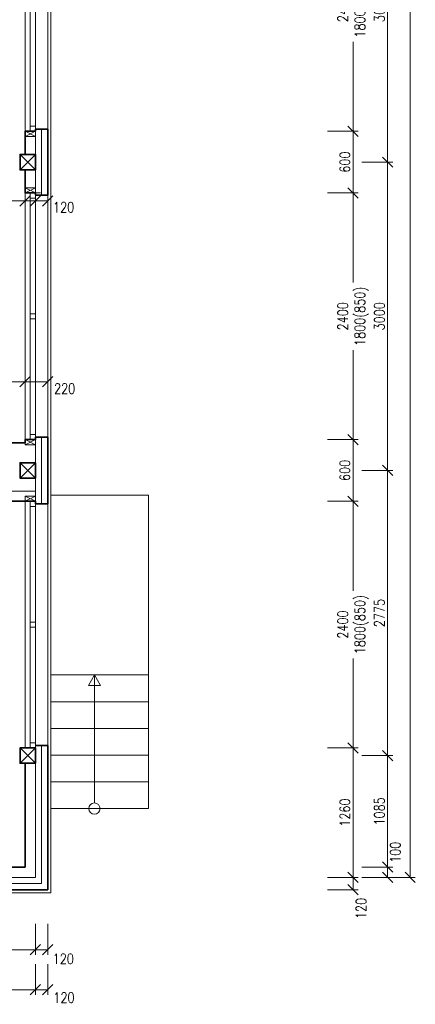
# Model space of a CAD drawing. Header units: millimetres. Extents: x -485339 to 286898, y -1189934 to 1602269.
# Tile 41 of 230: x -59928 to -56076, y -1129472 to -1119891. Entities that reach past the tile are written whole.
import ezdxf

# ---------------------------------------------------------------- set-up
doc = ezdxf.new("R2010")
doc.units = ezdxf.units.MM
doc.header["$LTSCALE"] = 10
doc.layers.get('Defpoints').update_dxf_attribs({"lineweight": 0})
for name, color, linetype, lineweight in [('N_kóty', 10, 'Continuous', 18), ('N_okna', 10, 'Continuous', 18), ('N_okna_konst_prof', 10, 'Continuous', 18), ('N_čáry_obrys', 10, 'Continuous', 35), ('N_čáry_obv.plášt', 212, 'Continuous', 18), ('N_čáry_obv.plášt_obrys', 212, 'Continuous', 35), ('N_čáry_plné', 10, 'Continuous', 18), ('St_kóty', 132, 'Continuous', 18), ('St_lehký obvodový plášť', 152, 'Continuous', 18), ('St_sloupy_opláštění_půdorys', 25, 'Continuous', 35), ('St_čáry_obrys', 5, 'Continuous', 35), ('St_čáry_plné', 250, 'Continuous', 18)]:
    doc.layers.add(name, color=color, linetype=linetype, lineweight=lineweight)
doc.styles.get("Standard").update_dxf_attribs({"font": 'simplex.shx', "width": 0.8})
doc.linetypes.add('ZIGZAG', pattern='A,0.00254,-5.08,[131,ltypeshp.shx,S=5.08,R=0,X=-5.08,Y=0],-10.16,[131,ltypeshp.shx,S=5.08,R=180,X=5.08,Y=0],-5.08', length=20.32254)
doc.dimstyles.new('stavebníM50 vnitřní', dxfattribs={"dimtxt": 100, "dimasz": 100, "dimexe": 50, "dimexo": 100, "dimgap": 30, "dimtad": 1, "dimdec": 0, "dimtxsty": 'Standard', "dimblk": 'OBLIQUE', "dimcen": 2.5, "dimclrd": 256, "dimclre": 256, "dimclrt": 256, "dimadec": 0, "dimazin": 0, "dimtfac": 1, "dimtdec": 0, "dimtmove": 2, "dimatfit": 2, "dimldrblk": 'OBLIQUE', "dimfxl": 250, "dimfxlon": 1, "dimlwd": -1, "dimlwe": -1, "dimarcsym": 0})

# ---------------------------------------------------------------- blocks, each defined once
blk = doc.blocks.new('G$C9C144299')
at = {"layer": 'St_lehký obvodový plášť', "color": 0, "ltscale": 2}
for points in [[(0, -50), (2400, -50), (2400, 0), (0, 0)], [(0, -50), (0, -50), (0, 0), (0, 0)], [(0, -50), (0, -50), (0, 0), (0, 0)], [(0, -50), (50, -50), (50, 0), (0, 0)], [(1225, -50), (1175, -50), (1175, 0), (1225, 0)], [(2400, -50), (2350, -50), (2350, 0), (2400, 0)]]:
    blk.add_lwpolyline(points, close=True, dxfattribs=at)
blk = doc.blocks.new('G$CBB62DE26')
at = {"layer": 'St_sloupy_opláštění_půdorys', "ltscale": 2}
blk.add_lwpolyline([(-75, -150), (75, -150), (75, 0), (-75, 0)], close=True, dxfattribs=at)
for points in [[(-75, 0), (75, -150)], [(75, 0), (-75, -150)]]:
    blk.add_lwpolyline(points, dxfattribs=at)
blk = doc.blocks.new('_OBLIQUE')
at = {"color": 0, "linetype": 'ByBlock'}
blk.add_line((-0.5, -0.5), (0.5, 0.5), dxfattribs=at)
blk = doc.blocks.new('*D6452')
at = {"layer": 'Defpoints', "color": 0}
for p in [(-65075.3, -1120207.2), (-59875.3, -1121654.8), (-59875.3, -1124007.2)]:
    blk.add_point(p, dxfattribs=at)
at = {"layer": 'St_kóty'}
for p, q in [((-65075.3, -1121404.8), (-65075.3, -1121704.8)), ((-65075.3, -1121654.8), (-59875.3, -1121654.8)), ((-59875.3, -1121904.8), (-59875.3, -1121604.8))]:
    blk.add_line(p, q, dxfattribs=at)
at = {"layer": 'St_kóty', "linetype": 'ByBlock', "xscale": 100, "yscale": 100, "zscale": 100, "rotation": 180}
blk.add_blockref('_OBLIQUE', (-65075.3, -1121654.8), dxfattribs=at)
at = {"layer": 'St_kóty', "linetype": 'ByBlock', "xscale": 100, "yscale": 100, "zscale": 100}
blk.add_blockref('_OBLIQUE', (-59875.3, -1121654.8), dxfattribs=at)
at = {"layer": 'St_kóty', "insert": (-62475.3, -1121574.8), "char_height": 100, "attachment_point": 5}
blk.add_mtext('5200', dxfattribs=at)
blk = doc.blocks.new('*D6453')
at = {"layer": 'Defpoints', "color": 0}
for p in [(-59774.9, -1121654.8), (-59875.3, -1124007.2), (-59774.9, -1123977.2)]:
    blk.add_point(p, dxfattribs=at)
at = {"layer": 'St_kóty'}
for p, q in [((-59875.3, -1121904.8), (-59875.3, -1121604.8)), ((-59875.3, -1121654.8), (-59774.9, -1121654.8)), ((-59774.9, -1121904.8), (-59774.9, -1121604.8))]:
    blk.add_line(p, q, dxfattribs=at)
at = {"layer": 'St_kóty', "linetype": 'ByBlock', "xscale": 100, "yscale": 100, "zscale": 100, "rotation": 180}
blk.add_blockref('_OBLIQUE', (-59875.3, -1121654.8), dxfattribs=at)
at = {"layer": 'St_kóty', "linetype": 'ByBlock', "xscale": 100, "yscale": 100, "zscale": 100}
blk.add_blockref('_OBLIQUE', (-59774.9, -1121654.8), dxfattribs=at)
at = {"layer": 'St_kóty', "insert": (-60103.2, -1121756.9), "char_height": 100, "attachment_point": 5}
blk.add_mtext('100', dxfattribs=at)
blk = doc.blocks.new('*D6455')
at = {"layer": 'Defpoints', "color": 0}
for p in [(-59875.3, -1123414.4), (-61925.3, -1124007.2), (-59875.3, -1124007.2)]:
    blk.add_point(p, dxfattribs=at)
at = {"layer": 'St_kóty'}
for p, q in [((-61925.3, -1123664.4), (-61925.3, -1123364.4)), ((-59875.3, -1123664.4), (-59875.3, -1123364.4)), ((-61925.3, -1123414.4), (-59875.3, -1123414.4))]:
    blk.add_line(p, q, dxfattribs=at)
at = {"layer": 'St_kóty', "linetype": 'ByBlock', "xscale": 100, "yscale": 100, "zscale": 100, "rotation": 180}
blk.add_blockref('_OBLIQUE', (-61925.3, -1123414.4), dxfattribs=at)
at = {"layer": 'St_kóty', "linetype": 'ByBlock', "xscale": 100, "yscale": 100, "zscale": 100}
blk.add_blockref('_OBLIQUE', (-59875.3, -1123414.4), dxfattribs=at)
at = {"layer": 'St_kóty', "insert": (-60900.3, -1123334.4), "char_height": 100, "attachment_point": 5}
blk.add_mtext('2050', dxfattribs=at)
blk = doc.blocks.new('*D6474')
at = {"layer": 'Defpoints', "color": 0}
for p in [(-58903.4, -1123977.2), (-58903.4, -1124577.2), (-56682.1, -1124577.2)]:
    blk.add_point(p, dxfattribs=at)
at = {"layer": 'St_kóty'}
for p, q in [((-56932.1, -1123977.2), (-56632.1, -1123977.2)), ((-56682.1, -1123977.2), (-56682.1, -1124577.2)), ((-56932.1, -1124577.2), (-56632.1, -1124577.2))]:
    blk.add_line(p, q, dxfattribs=at)
at = {"layer": 'St_kóty', "linetype": 'ByBlock', "xscale": 100, "yscale": 100, "zscale": 100}
for p, rotation in [((-56682.1, -1123977.2), 90), ((-56682.1, -1124577.2), 270)]:
    blk.add_blockref('_OBLIQUE', p, dxfattribs=dict(at, rotation=rotation))
at = {"layer": 'St_kóty', "insert": (-56762.1, -1124277.2), "char_height": 100, "attachment_point": 5, "rotation": 90}
blk.add_mtext('600', dxfattribs=at)
blk = doc.blocks.new('*D6475')
at = {"layer": 'Defpoints', "color": 0}
for p in [(-58903.4, -1124577.2), (-58903.4, -1126977.2), (-56682.1, -1126977.2)]:
    blk.add_point(p, dxfattribs=at)
at = {"layer": 'St_kóty'}
for p, q in [((-56932.1, -1124577.2), (-56632.1, -1124577.2)), ((-56682.1, -1124577.2), (-56682.1, -1125448.1)), ((-56682.1, -1126977.2), (-56682.1, -1126106.2)), ((-56932.1, -1126977.2), (-56632.1, -1126977.2))]:
    blk.add_line(p, q, dxfattribs=at)
at = {"layer": 'St_kóty', "linetype": 'ByBlock', "xscale": 100, "yscale": 100, "zscale": 100}
for p, rotation in [((-56682.1, -1124577.2), 90), ((-56682.1, -1126977.2), 270)]:
    blk.add_blockref('_OBLIQUE', p, dxfattribs=dict(at, rotation=rotation))
at = {"layer": 'St_kóty', "insert": (-56682.1, -1125777.2), "char_height": 100, "attachment_point": 5, "rotation": 90}
blk.add_mtext('2400\\P1800(850)', dxfattribs=at)
blk = doc.blocks.new('*D6476')
at = {"layer": 'Defpoints', "color": 0}
for p in [(-58903.4, -1126977.2), (-59774.9, -1128237.2), (-56682.1, -1128237.2)]:
    blk.add_point(p, dxfattribs=at)
at = {"layer": 'St_kóty'}
for p, q in [((-56932.1, -1126977.2), (-56632.1, -1126977.2)), ((-56682.1, -1126977.2), (-56682.1, -1128237.2)), ((-56932.1, -1128237.2), (-56632.1, -1128237.2))]:
    blk.add_line(p, q, dxfattribs=at)
at = {"layer": 'St_kóty', "linetype": 'ByBlock', "xscale": 100, "yscale": 100, "zscale": 100}
for p, rotation in [((-56682.1, -1126977.2), 90), ((-56682.1, -1128237.2), 270)]:
    blk.add_blockref('_OBLIQUE', p, dxfattribs=dict(at, rotation=rotation))
at = {"layer": 'St_kóty', "insert": (-56762.1, -1127607.2), "char_height": 100, "attachment_point": 5, "rotation": 90}
blk.add_mtext('1260', dxfattribs=at)
blk = doc.blocks.new('*D6480')
at = {"layer": 'Defpoints', "color": 0}
for p in [(-58903.4, -1118577.2), (-59749.9, -1120977.2), (-56682.1, -1120977.2)]:
    blk.add_point(p, dxfattribs=at)
at = {"layer": 'St_kóty'}
for p, q in [((-56932.1, -1118577.2), (-56632.1, -1118577.2)), ((-56682.1, -1118577.2), (-56682.1, -1119448.1)), ((-56682.1, -1120977.2), (-56682.1, -1120106.2)), ((-56932.1, -1120977.2), (-56632.1, -1120977.2))]:
    blk.add_line(p, q, dxfattribs=at)
at = {"layer": 'St_kóty', "linetype": 'ByBlock', "xscale": 100, "yscale": 100, "zscale": 100}
for p, rotation in [((-56682.1, -1118577.2), 90), ((-56682.1, -1120977.2), 270)]:
    blk.add_blockref('_OBLIQUE', p, dxfattribs=dict(at, rotation=rotation))
at = {"layer": 'St_kóty', "insert": (-56682.1, -1119777.2), "char_height": 100, "attachment_point": 5, "rotation": 90}
blk.add_mtext('2400\\P1800(850)', dxfattribs=at)
blk = doc.blocks.new('*D6481')
at = {"layer": 'Defpoints', "color": 0}
for p in [(-59749.9, -1120977.2), (-59749.9, -1121577.2), (-56682.1, -1121577.2)]:
    blk.add_point(p, dxfattribs=at)
at = {"layer": 'St_kóty'}
for p, q in [((-56932.1, -1120977.2), (-56632.1, -1120977.2)), ((-56682.1, -1120977.2), (-56682.1, -1121577.2)), ((-56932.1, -1121577.2), (-56632.1, -1121577.2))]:
    blk.add_line(p, q, dxfattribs=at)
at = {"layer": 'St_kóty', "linetype": 'ByBlock', "xscale": 100, "yscale": 100, "zscale": 100}
for p, rotation in [((-56682.1, -1120977.2), 90), ((-56682.1, -1121577.2), 270)]:
    blk.add_blockref('_OBLIQUE', p, dxfattribs=dict(at, rotation=rotation))
at = {"layer": 'St_kóty', "insert": (-56762.1, -1121277.2), "char_height": 100, "attachment_point": 5, "rotation": 90}
blk.add_mtext('600', dxfattribs=at)
blk = doc.blocks.new('*D6482')
at = {"layer": 'Defpoints', "color": 0}
for p in [(-59749.9, -1121577.2), (-59749.9, -1123977.2), (-56682.1, -1123977.2)]:
    blk.add_point(p, dxfattribs=at)
at = {"layer": 'St_kóty'}
for p, q in [((-56932.1, -1121577.2), (-56632.1, -1121577.2)), ((-56682.1, -1121577.2), (-56682.1, -1122448.1)), ((-56682.1, -1123977.2), (-56682.1, -1123106.2)), ((-56932.1, -1123977.2), (-56632.1, -1123977.2))]:
    blk.add_line(p, q, dxfattribs=at)
at = {"layer": 'St_kóty', "linetype": 'ByBlock', "xscale": 100, "yscale": 100, "zscale": 100}
for p, rotation in [((-56682.1, -1121577.2), 90), ((-56682.1, -1123977.2), 270)]:
    blk.add_blockref('_OBLIQUE', p, dxfattribs=dict(at, rotation=rotation))
at = {"layer": 'St_kóty', "insert": (-56682.1, -1122777.2), "char_height": 100, "attachment_point": 5, "rotation": 90}
blk.add_mtext('2400\\P1800(850)', dxfattribs=at)
blk = doc.blocks.new('*D6487')
at = {"layer": 'Defpoints', "color": 0}
for p in [(-59924.9, -1118277.2), (-59924.9, -1121277.2), (-56345.3, -1121277.2)]:
    blk.add_point(p, dxfattribs=at)
at = {"layer": 'St_kóty'}
for p, q in [((-56595.3, -1118277.2), (-56295.3, -1118277.2)), ((-56345.3, -1118277.2), (-56345.3, -1121277.2)), ((-56595.3, -1121277.2), (-56295.3, -1121277.2))]:
    blk.add_line(p, q, dxfattribs=at)
at = {"layer": 'St_kóty', "linetype": 'ByBlock', "xscale": 100, "yscale": 100, "zscale": 100}
for p, rotation in [((-56345.3, -1118277.2), 90), ((-56345.3, -1121277.2), 270)]:
    blk.add_blockref('_OBLIQUE', p, dxfattribs=dict(at, rotation=rotation))
at = {"layer": 'St_kóty', "insert": (-56425.3, -1119777.2), "char_height": 100, "attachment_point": 5, "rotation": 90}
blk.add_mtext('3000', dxfattribs=at)
blk = doc.blocks.new('*D6488')
at = {"layer": 'Defpoints', "color": 0}
for p in [(-59924.9, -1121277.2), (-59924.9, -1124277.2), (-56345.3, -1124277.2)]:
    blk.add_point(p, dxfattribs=at)
at = {"layer": 'St_kóty'}
for p, q in [((-56595.3, -1121277.2), (-56295.3, -1121277.2)), ((-56345.3, -1121277.2), (-56345.3, -1124277.2)), ((-56595.3, -1124277.2), (-56295.3, -1124277.2))]:
    blk.add_line(p, q, dxfattribs=at)
at = {"layer": 'St_kóty', "linetype": 'ByBlock', "xscale": 100, "yscale": 100, "zscale": 100}
for p, rotation in [((-56345.3, -1121277.2), 90), ((-56345.3, -1124277.2), 270)]:
    blk.add_blockref('_OBLIQUE', p, dxfattribs=dict(at, rotation=rotation))
at = {"layer": 'St_kóty', "insert": (-56425.3, -1122777.2), "char_height": 100, "attachment_point": 5, "rotation": 90}
blk.add_mtext('3000', dxfattribs=at)
blk = doc.blocks.new('*D6489')
at = {"layer": 'Defpoints', "color": 0}
for p in [(-59924.9, -1124277.2), (-59924.9, -1127052.2), (-56345.3, -1127052.2)]:
    blk.add_point(p, dxfattribs=at)
at = {"layer": 'St_kóty'}
for p, q in [((-56595.3, -1124277.2), (-56295.3, -1124277.2)), ((-56345.3, -1124277.2), (-56345.3, -1127052.2)), ((-56595.3, -1127052.2), (-56295.3, -1127052.2))]:
    blk.add_line(p, q, dxfattribs=at)
at = {"layer": 'St_kóty', "linetype": 'ByBlock', "xscale": 100, "yscale": 100, "zscale": 100}
for p, rotation in [((-56345.3, -1124277.2), 90), ((-56345.3, -1127052.2), 270)]:
    blk.add_blockref('_OBLIQUE', p, dxfattribs=dict(at, rotation=rotation))
at = {"layer": 'St_kóty', "insert": (-56425.3, -1125664.7), "char_height": 100, "attachment_point": 5, "rotation": 90}
blk.add_mtext('2775', dxfattribs=at)
blk = doc.blocks.new('*D6490')
at = {"layer": 'Defpoints', "color": 0}
for p in [(-59924.9, -1127052.2), (-59874.9, -1128137.2), (-56345.3, -1128137.2)]:
    blk.add_point(p, dxfattribs=at)
at = {"layer": 'St_kóty'}
for p, q in [((-56595.3, -1127052.2), (-56295.3, -1127052.2)), ((-56345.3, -1127052.2), (-56345.3, -1128137.2)), ((-56595.3, -1128137.2), (-56295.3, -1128137.2))]:
    blk.add_line(p, q, dxfattribs=at)
at = {"layer": 'St_kóty', "linetype": 'ByBlock', "xscale": 100, "yscale": 100, "zscale": 100}
for p, rotation in [((-56345.3, -1127052.2), 90), ((-56345.3, -1128137.2), 270)]:
    blk.add_blockref('_OBLIQUE', p, dxfattribs=dict(at, rotation=rotation))
at = {"layer": 'St_kóty', "insert": (-56425.3, -1127594.7), "char_height": 100, "attachment_point": 5, "rotation": 90}
blk.add_mtext('1085', dxfattribs=at)
blk = doc.blocks.new('*D6491')
at = {"layer": 'Defpoints', "color": 0}
for p in [(-59874.9, -1128137.2), (-59774.9, -1128237.2), (-56345.3, -1128237.2)]:
    blk.add_point(p, dxfattribs=at)
at = {"layer": 'St_kóty'}
for p, q in [((-56595.3, -1128137.2), (-56295.3, -1128137.2)), ((-56345.3, -1128137.2), (-56345.3, -1128237.2)), ((-56595.3, -1128237.2), (-56295.3, -1128237.2))]:
    blk.add_line(p, q, dxfattribs=at)
at = {"layer": 'St_kóty', "linetype": 'ByBlock', "xscale": 100, "yscale": 100, "zscale": 100}
for p, rotation in [((-56345.3, -1128137.2), 90), ((-56345.3, -1128237.2), 270)]:
    blk.add_blockref('_OBLIQUE', p, dxfattribs=dict(at, rotation=rotation))
at = {"layer": 'St_kóty', "insert": (-56270.5, -1127992.9), "char_height": 100, "attachment_point": 5, "rotation": 90}
blk.add_mtext('100', dxfattribs=at)
blk = doc.blocks.new('*D6492')
at = {"layer": 'Defpoints', "color": 0}
for p in [(-59724.9, -1109627.2), (-56126, -1109627.2), (-59774.9, -1128237.2)]:
    blk.add_point(p, dxfattribs=at)
at = {"layer": 'St_kóty'}
for p, q in [((-56376, -1109627.2), (-56076, -1109627.2)), ((-56126, -1128237.2), (-56126, -1109627.2)), ((-56376, -1128237.2), (-56076, -1128237.2))]:
    blk.add_line(p, q, dxfattribs=at)
at = {"layer": 'St_kóty', "linetype": 'ByBlock', "xscale": 100, "yscale": 100, "zscale": 100}
for p, rotation in [((-56126, -1109627.2), 90), ((-56126, -1128237.2), 270)]:
    blk.add_blockref('_OBLIQUE', p, dxfattribs=dict(at, rotation=rotation))
at = {"layer": 'St_kóty', "insert": (-56206, -1118932.2), "char_height": 100, "attachment_point": 5, "rotation": 90}
blk.add_mtext('18610', dxfattribs=at)
blk = doc.blocks.new('*D6494')
at = {"layer": 'Defpoints', "color": 0}
for p in [(-59774.9, -1128237.2), (-63740.1, -1128287.2), (-63740.1, -1128940.6)]:
    blk.add_point(p, dxfattribs=at)
at = {"layer": 'St_kóty'}
for p, q in [((-63740.1, -1128690.6), (-63740.1, -1128990.6)), ((-59774.9, -1128690.6), (-59774.9, -1128990.6)), ((-59774.9, -1128940.6), (-63740.1, -1128940.6))]:
    blk.add_line(p, q, dxfattribs=at)
at = {"layer": 'St_kóty', "linetype": 'ByBlock', "xscale": 100, "yscale": 100, "zscale": 100, "rotation": 180}
blk.add_blockref('_OBLIQUE', (-63740.1, -1128940.6), dxfattribs=at)
at = {"layer": 'St_kóty', "linetype": 'ByBlock', "xscale": 100, "yscale": 100, "zscale": 100}
blk.add_blockref('_OBLIQUE', (-59774.9, -1128940.6), dxfattribs=at)
at = {"layer": 'St_kóty', "insert": (-61757.5, -1128860.6), "char_height": 100, "attachment_point": 5}
blk.add_mtext('3965', dxfattribs=at)
blk = doc.blocks.new('*D6505')
at = {"layer": 'Defpoints', "color": 0}
for p in [(-61390.3, -1128162.2), (-59774.9, -1128237.2), (-59774.9, -1129330.1)]:
    blk.add_point(p, dxfattribs=at)
at = {"layer": 'St_kóty'}
for p, q in [((-61390.3, -1129080.1), (-61390.3, -1129380.1)), ((-59774.9, -1129080.1), (-59774.9, -1129380.1)), ((-61390.3, -1129330.1), (-59774.9, -1129330.1))]:
    blk.add_line(p, q, dxfattribs=at)
at = {"layer": 'St_kóty', "linetype": 'ByBlock', "xscale": 100, "yscale": 100, "zscale": 100, "rotation": 180}
blk.add_blockref('_OBLIQUE', (-61390.3, -1129330.1), dxfattribs=at)
at = {"layer": 'St_kóty', "linetype": 'ByBlock', "xscale": 100, "yscale": 100, "zscale": 100}
blk.add_blockref('_OBLIQUE', (-59774.9, -1129330.1), dxfattribs=at)
at = {"layer": 'St_kóty', "insert": (-60582.6, -1129250.1), "char_height": 100, "attachment_point": 5}
blk.add_mtext('1615', dxfattribs=at)
blk = doc.blocks.new('*D6887')
at = {"layer": 'Defpoints', "color": 0}
for p in [(-59774.9, -1128237.2), (-59654.9, -1128357.2), (-59654.9, -1128940.6)]:
    blk.add_point(p, dxfattribs=at)
at = {"layer": 'N_kóty'}
for p, q in [((-59774.9, -1128690.6), (-59774.9, -1128990.6)), ((-59654.9, -1128690.6), (-59654.9, -1128990.6)), ((-59774.9, -1128940.6), (-59654.9, -1128940.6))]:
    blk.add_line(p, q, dxfattribs=at)
at = {"layer": 'N_kóty', "linetype": 'ByBlock', "xscale": 100, "yscale": 100, "zscale": 100, "rotation": 180}
blk.add_blockref('_OBLIQUE', (-59774.9, -1128940.6), dxfattribs=at)
at = {"layer": 'N_kóty', "linetype": 'ByBlock', "xscale": 100, "yscale": 100, "zscale": 100}
blk.add_blockref('_OBLIQUE', (-59654.9, -1128940.6), dxfattribs=at)
at = {"layer": 'N_kóty', "insert": (-59503.5, -1129029.6), "char_height": 100, "attachment_point": 5}
blk.add_mtext('120', dxfattribs=at)
blk = doc.blocks.new('*D6888')
at = {"layer": 'Defpoints', "color": 0}
for p in [(-59774.9, -1128626.7), (-59654.9, -1128746.7), (-59654.9, -1129330.1)]:
    blk.add_point(p, dxfattribs=at)
at = {"layer": 'N_kóty'}
for p, q in [((-59774.9, -1129080.1), (-59774.9, -1129380.1)), ((-59654.9, -1129080.1), (-59654.9, -1129380.1)), ((-59774.9, -1129330.1), (-59654.9, -1129330.1))]:
    blk.add_line(p, q, dxfattribs=at)
at = {"layer": 'N_kóty', "linetype": 'ByBlock', "xscale": 100, "yscale": 100, "zscale": 100, "rotation": 180}
blk.add_blockref('_OBLIQUE', (-59774.9, -1129330.1), dxfattribs=at)
at = {"layer": 'N_kóty', "linetype": 'ByBlock', "xscale": 100, "yscale": 100, "zscale": 100}
blk.add_blockref('_OBLIQUE', (-59654.9, -1129330.1), dxfattribs=at)
at = {"layer": 'N_kóty', "insert": (-59496.8, -1129406.5), "char_height": 100, "attachment_point": 5}
blk.add_mtext('120', dxfattribs=at)
blk = doc.blocks.new('*D6891')
at = {"layer": 'Defpoints', "color": 0}
for p in [(-59774.9, -1121654.8), (-59655.3, -1121654.9), (-59655.3, -1121654.9)]:
    blk.add_point(p, dxfattribs=at)
at = {"layer": 'N_kóty'}
for p, q in [((-59774.9, -1121654.9), (-59774.9, -1121704.9)), ((-59774.9, -1121654.9), (-59655.3, -1121654.9)), ((-59655.3, -1121654.9), (-59655.3, -1121704.9))]:
    blk.add_line(p, q, dxfattribs=at)
at = {"layer": 'N_kóty', "linetype": 'ByBlock', "xscale": 100, "yscale": 100, "zscale": 100, "rotation": 180}
blk.add_blockref('_OBLIQUE', (-59774.9, -1121654.9), dxfattribs=at)
at = {"layer": 'N_kóty', "linetype": 'ByBlock', "xscale": 100, "yscale": 100, "zscale": 100}
blk.add_blockref('_OBLIQUE', (-59655.3, -1121654.9), dxfattribs=at)
at = {"layer": 'N_kóty', "insert": (-59499.7, -1121715.9), "char_height": 100, "attachment_point": 5}
blk.add_mtext('120', dxfattribs=at)
blk = doc.blocks.new('*D6892')
at = {"layer": 'Defpoints', "color": 0}
for p in [(-59875.3, -1123414.4), (-59655.4, -1123414.5), (-59655.4, -1123414.5)]:
    blk.add_point(p, dxfattribs=at)
at = {"layer": 'N_kóty'}
for p, q in [((-59875.3, -1123414.5), (-59875.3, -1123464.5)), ((-59875.3, -1123414.5), (-59655.4, -1123414.5)), ((-59655.4, -1123514.5), (-59655.4, -1123464.5))]:
    blk.add_line(p, q, dxfattribs=at)
at = {"layer": 'N_kóty', "linetype": 'ByBlock', "xscale": 100, "yscale": 100, "zscale": 100, "rotation": 180}
blk.add_blockref('_OBLIQUE', (-59875.3, -1123414.5), dxfattribs=at)
at = {"layer": 'N_kóty', "linetype": 'ByBlock', "xscale": 100, "yscale": 100, "zscale": 100}
blk.add_blockref('_OBLIQUE', (-59655.4, -1123414.5), dxfattribs=at)
at = {"layer": 'N_kóty', "insert": (-59490.5, -1123480.8), "char_height": 100, "attachment_point": 5}
blk.add_mtext('220', dxfattribs=at)
blk = doc.blocks.new('*D6917')
at = {"layer": 'Defpoints', "color": 0}
for p in [(-59774.9, -1128237.2), (-59774.9, -1128357.2), (-56682.1, -1128357.2)]:
    blk.add_point(p, dxfattribs=at)
at = {"layer": 'N_kóty'}
for p, q in [((-56932.1, -1128237.2), (-56632.1, -1128237.2)), ((-56682.1, -1128237.2), (-56682.1, -1128357.2)), ((-56932.1, -1128357.2), (-56632.1, -1128357.2))]:
    blk.add_line(p, q, dxfattribs=at)
at = {"layer": 'N_kóty', "linetype": 'ByBlock', "xscale": 100, "yscale": 100, "zscale": 100}
for p, rotation in [((-56682.1, -1128237.2), 90), ((-56682.1, -1128357.2), 270)]:
    blk.add_blockref('_OBLIQUE', p, dxfattribs=dict(at, rotation=rotation))
at = {"layer": 'N_kóty', "insert": (-56604.5, -1128539.5), "char_height": 100, "attachment_point": 5, "rotation": 90}
blk.add_mtext('120', dxfattribs=at)

msp = doc.modelspace()

# ---------------------------------------------------------------- linework, layer by layer
at = {"layer": 'N_okna_konst_prof'}
for points in [[(-59774.9, -1121027.2), (-59774.9, -1120977.2), (-59874.9, -1120977.2), (-59874.9, -1121027.2)], [(-59774.9, -1121577.2), (-59774.9, -1121527.2), (-59874.9, -1121527.2), (-59874.9, -1121577.2)], [(-59774.9, -1124027.2), (-59774.9, -1123977.2), (-59874.9, -1123977.2), (-59874.9, -1124027.2)], [(-59774.9, -1124577.2), (-59774.9, -1124527.2), (-59874.9, -1124527.2), (-59874.9, -1124577.2)]]:
    msp.add_lwpolyline(points, close=True, dxfattribs=at)
for points in [[(-59874.9, -1121027.2), (-59774.9, -1120977.2)], [(-59874.9, -1120977.2), (-59774.9, -1121027.2)], [(-59874.9, -1121577.2), (-59774.9, -1121527.2)], [(-59874.9, -1121527.2), (-59774.9, -1121577.2)], [(-59874.9, -1124027.2), (-59774.9, -1123977.2)], [(-59874.9, -1123977.2), (-59774.9, -1124027.2)], [(-59874.9, -1124577.2), (-59774.9, -1124527.2)], [(-59874.9, -1124527.2), (-59774.9, -1124577.2)]]:
    msp.add_lwpolyline(points, dxfattribs=at)
at = {"layer": 'N_čáry_obrys'}
for points in [[(-59874.9, -1121202.2), (-59874.9, -1120977.2), (-59774.9, -1120977.2), (-59774.9, -1120957.2)], [(-59774.9, -1121597.2), (-59774.9, -1121577.2), (-59874.9, -1121577.2), (-59874.9, -1121352.2)], [(-59875.3, -1124007.2), (-59874.9, -1123977.2), (-59774.9, -1123977.2)], [(-59774.9, -1124602.2), (-59774.9, -1124577.2), (-59874.9, -1124577.2)], [(-59873.3, -1127127.2), (-59873.3, -1128137.2)], [(-59873.3, -1128137.2), (-61315.3, -1128137.2)]]:
    msp.add_lwpolyline(points, dxfattribs=at)
at = {"layer": 'N_čáry_obv.plášt'}
for p, q in [((-59654.9, -1109867.2), (-59655.6, -1128250)), ((-59774.9, -1126977.2), (-59774, -1128236.4)), ((-63760.1, -1128237.2), (-59774.9, -1128237.2))]:
    msp.add_line(p, q, dxfattribs=at)
at = {"layer": 'N_čáry_obv.plášt', "linetype": 'ZIGZAG'}
for p, q in [((-59714.9, -1124602.2), (-59714.9, -1123952.2)), ((-59714.9, -1126952.2), (-59714.9, -1128297.2))]:
    msp.add_line(p, q, dxfattribs=at)
at = {"layer": 'N_čáry_obv.plášt'}
for points in [[(-59774.9, -1120977.2), (-59774.9, -1121577.2)], [(-59774.9, -1124602.2), (-59774.9, -1123952.2)], [(-70574.9, -1128357.2), (-59678.3, -1128357.2)]]:
    msp.add_lwpolyline(points, dxfattribs=at)
at = {"layer": 'N_čáry_obv.plášt', "linetype": 'ZIGZAG'}
for points in [[(-59714.9, -1121597.2), (-59714.9, -1120957.2)], [(-63760.1, -1128297.2), (-59714.9, -1128297.2)]]:
    msp.add_lwpolyline(points, dxfattribs=at)
at = {"layer": 'N_čáry_obv.plášt_obrys', "ltscale": 2}
for p, q in [((-59774.9, -1120957.2), (-59654.9, -1120957.2)), ((-59654.9, -1120957.2), (-59654.9, -1121597.2)), ((-59774.9, -1121597.2), (-59654.9, -1121597.2)), ((-59654.9, -1124602.2), (-59655.4, -1123952.2)), ((-59654.9, -1126952.2), (-59654.9, -1128357.2)), ((-59654.9, -1128357.2), (-63760.1, -1128357.2))]:
    msp.add_line(p, q, dxfattribs=at)
at = {"layer": 'N_čáry_obv.plášt_obrys'}
for points in [[(-59774.9, -1123952.2), (-59655.4, -1123952.2)], [(-59774.9, -1123952.2), (-59774.9, -1123977.2)]]:
    msp.add_lwpolyline(points, dxfattribs=at)
at = {"layer": 'N_čáry_obv.plášt_obrys', "ltscale": 2}
for points in [[(-59774.9, -1124602.2), (-59654.9, -1124602.2)], [(-59774.9, -1126952.2), (-59654.9, -1126952.2)]]:
    msp.add_lwpolyline(points, dxfattribs=at)
at = {"layer": 'N_čáry_plné', "ltscale": 2}
for q in [(-59624.9, -1109867.2), (-70604.9, -1128387.2)]:
    msp.add_line((-59624.9, -1128387.2), q, dxfattribs=at)
for points in [[(-59873.3, -1118577.2), (-59873.3, -1121202.2)], [(-59875.3, -1121352.2), (-59875.3, -1124007.2)], [(-59873.2, -1124577.2), (-59873.2, -1126977.2)], [(-59873.3, -1128137.2), (-59874.9, -1128137.2)]]:
    msp.add_lwpolyline(points, dxfattribs=at)
at = {"layer": 'St_lehký obvodový plášť', "ltscale": 2}
msp.add_lwpolyline([(-59724.9, -1121577.2), (-59724.9, -1121577.2), (-59774.9, -1121577.2), (-59774.9, -1121577.2)], close=True, dxfattribs=at)
msp.add_lwpolyline([(-59724.9, -1121577.2), (-59724.9, -1121577.2), (-59774.9, -1121577.2), (-59774.9, -1121577.2)], close=True, dxfattribs=at)
at = {"layer": 'St_čáry_obrys', "ltscale": 2}
msp.add_line((-59874.9, -1124577.2), (-65075.3, -1124577.2), dxfattribs=at)
msp.add_lwpolyline([(-61925.3, -1124007.2), (-59875.3, -1124007.2)], dxfattribs=at)
at = {"layer": 'St_čáry_plné', "ltscale": 2}
for p, q in [((-59655, -1124517.2), (-59655.4, -1124517.2)), ((-58674.9, -1124517.2), (-59624.9, -1124517.2)), ((-58674.9, -1126267.2), (-58674.9, -1124517.2)), ((-59624.9, -1126267.2), (-58674.9, -1126267.2))]:
    msp.add_line(p, q, dxfattribs=at)
for points in [[(-61925.3, -1124477.2), (-59774.9, -1124477.2)], [(-59624.9, -1126527.2), (-58674.9, -1126527.2), (-58674.9, -1126267.2)], [(-59199.9, -1127512.6), (-59199.9, -1126267.2)], [(-59624.9, -1126787.2), (-58674.9, -1126787.2), (-58674.9, -1126527.2)], [(-59624.9, -1127047.2), (-58674.9, -1127047.2), (-58674.9, -1126787.2)], [(-59624.9, -1127307.2), (-58674.9, -1127307.2), (-58674.9, -1127047.2)], [(-59624.9, -1127567.2), (-58674.9, -1127567.2), (-58674.9, -1127307.2)]]:
    msp.add_lwpolyline(points, dxfattribs=at)
msp.add_lwpolyline([(-59199.9, -1126267.2), (-59258.5, -1126368.6), (-59141.3, -1126368.6)], close=True, dxfattribs=at)
msp.add_circle((-59199.9, -1127567.2), 54.6, dxfattribs=at)

# ---------------------------------------------------------------- block references
at = {"layer": 'N_okna', "ltscale": 2, "rotation": 90}
for p in [(-59824.9, -1120977.2), (-59824.9, -1123977.2), (-59824.9, -1126977.2)]:
    msp.add_blockref('G$C9C144299', p, dxfattribs=at)
at = {"layer": 'St_sloupy_opláštění_půdorys', "ltscale": 2, "rotation": 90}
for p in [(-59924.9, -1121277.2), (-59924.9, -1124277.2), (-59924.9, -1127052.2)]:
    msp.add_blockref('G$CBB62DE26', p, dxfattribs=at)

# ---------------------------------------------------------------- dimensions: what is measured, and where the dimension line sits
at = {"layer": 'N_kóty'}
for base, p1, p2, picture, middle in [((-59655.3, -1121654.9), (-59774.9, -1121654.8), (-59655.3, -1121654.9), '*D6891', (-59499.7, -1121715.9)), ((-59655.4, -1123414.5), (-59875.3, -1123414.4), (-59655.4, -1123414.5), '*D6892', (-59490.5, -1123480.8)), ((-59654.9, -1128940.6), (-59774.9, -1128237.2), (-59654.9, -1128357.2), '*D6887', (-59503.5, -1129029.6)), ((-59654.9, -1129330.1), (-59774.9, -1128626.7), (-59654.9, -1128746.7), '*D6888', (-59496.8, -1129406.5))]:
    dim = msp.add_linear_dim(base=base, p1=p1, p2=p2, dimstyle='stavebníM50 vnitřní', dxfattribs=at)
    dim.commit()
    dim.dimension.update_dxf_attribs({"geometry": picture, "text_midpoint": middle, "dimtype": 160})
dim = msp.add_linear_dim(base=(-56682.1, -1128357.2), p1=(-59774.9, -1128237.2), p2=(-59774.9, -1128357.2), angle=90, dimstyle='stavebníM50 vnitřní', dxfattribs=at)
dim.commit()
dim.dimension.update_dxf_attribs({"geometry": '*D6917', "text_midpoint": (-56604.5, -1128539.5), "dimtype": 160})
at = {"layer": 'St_kóty'}
for base, p1, p2, picture, middle in [((-56126, -1109627.2), (-59774.9, -1128237.2), (-59724.9, -1109627.2), '*D6492', (-56206, -1118932.2)), ((-56345.3, -1121277.2), (-59924.9, -1118277.2), (-59924.9, -1121277.2), '*D6487', (-56425.3, -1119777.2)), ((-56682.1, -1121577.2), (-59749.9, -1120977.2), (-59749.9, -1121577.2), '*D6481', (-56762.1, -1121277.2)), ((-56345.3, -1124277.2), (-59924.9, -1121277.2), (-59924.9, -1124277.2), '*D6488', (-56425.3, -1122777.2)), ((-56682.1, -1124577.2), (-58903.4, -1123977.2), (-58903.4, -1124577.2), '*D6474', (-56762.1, -1124277.2)), ((-56345.3, -1127052.2), (-59924.9, -1124277.2), (-59924.9, -1127052.2), '*D6489', (-56425.3, -1125664.7)), ((-56682.1, -1128237.2), (-58903.4, -1126977.2), (-59774.9, -1128237.2), '*D6476', (-56762.1, -1127607.2)), ((-56345.3, -1128137.2), (-59924.9, -1127052.2), (-59874.9, -1128137.2), '*D6490', (-56425.3, -1127594.7))]:
    dim = msp.add_linear_dim(base=base, p1=p1, p2=p2, angle=90, dimstyle='stavebníM50 vnitřní', dxfattribs=at)
    dim.commit()
    dim.dimension.update_dxf_attribs({"geometry": picture, "text_midpoint": middle})
for base, p1, p2, picture, middle in [((-56682.1, -1120977.2), (-58903.4, -1118577.2), (-59749.9, -1120977.2), '*D6480', (-56682.1, -1119777.2)), ((-56682.1, -1123977.2), (-59749.9, -1121577.2), (-59749.9, -1123977.2), '*D6482', (-56682.1, -1122777.2)), ((-56682.1, -1126977.2), (-58903.4, -1124577.2), (-58903.4, -1126977.2), '*D6475', (-56682.1, -1125777.2))]:
    dim = msp.add_linear_dim(base=base, p1=p1, p2=p2, angle=90, text='<>\\P1800(850)', dimstyle='stavebníM50 vnitřní', override={"dimtxsty": 'Standard'}, dxfattribs=at)
    dim.commit()
    dim.dimension.update_dxf_attribs({"geometry": picture, "text_midpoint": middle, "dimtype": 160})
for base, p1, p2, picture, middle in [((-59875.3, -1121654.8), (-65075.3, -1120207.2), (-59875.3, -1124007.2), '*D6452', (-62475.3, -1121574.8)), ((-59875.3, -1123414.4), (-61925.3, -1124007.2), (-59875.3, -1124007.2), '*D6455', (-60900.3, -1123334.4)), ((-59774.9, -1129330.1), (-61390.3, -1128162.2), (-59774.9, -1128237.2), '*D6505', (-60582.6, -1129250.1)), ((-63740.1, -1128940.6), (-59774.9, -1128237.2), (-63740.1, -1128287.2), '*D6494', (-61757.5, -1128860.6))]:
    dim = msp.add_linear_dim(base=base, p1=p1, p2=p2, dimstyle='stavebníM50 vnitřní', dxfattribs=at)
    dim.commit()
    dim.dimension.update_dxf_attribs({"geometry": picture, "text_midpoint": middle})
dim = msp.add_linear_dim(base=(-59774.9, -1121654.8), p1=(-59875.3, -1124007.2), p2=(-59774.9, -1123977.2), dimstyle='stavebníM50 vnitřní', dxfattribs=at)
dim.commit()
dim.dimension.update_dxf_attribs({"geometry": '*D6453', "text_midpoint": (-60103.2, -1121756.9), "dimtype": 160})
dim = msp.add_linear_dim(base=(-56345.3, -1128237.2), p1=(-59874.9, -1128137.2), p2=(-59774.9, -1128237.2), angle=90, dimstyle='stavebníM50 vnitřní', dxfattribs=at)
dim.commit()
dim.dimension.update_dxf_attribs({"geometry": '*D6491', "text_midpoint": (-56270.5, -1127992.9), "dimtype": 160})

doc.saveas('drawing.dxf')
